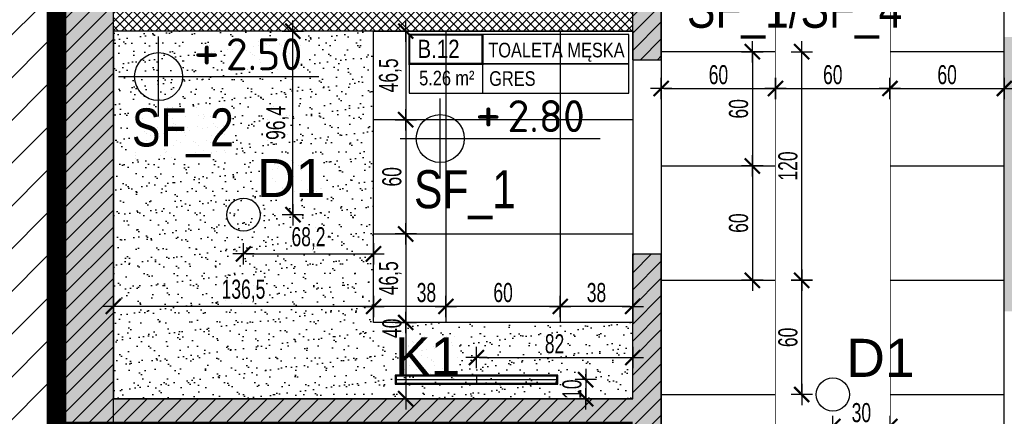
# Model space of a CAD drawing. Header units: millimetres. Extents: x 99331 to 130831, y -7610 to 25890.
# Tile 13 of 101: x 127370 to 127887, y 3534 to 3742. Entities that reach past the tile are written whole.
import ezdxf
from ezdxf.enums import TextEntityAlignment as Align

# ---------------------------------------------------------------- set-up
doc = ezdxf.new("R2010")
doc.units = ezdxf.units.MM
doc.set_wipeout_variables(frame=1)
doc.linetypes.add('DASHED', pattern=[0.75, 0.5, -0.25])
doc.layers.get('DEFPOINTS').update_dxf_attribs({"lineweight": 9})
for name, color, linetype in [('_HSA_HATCH_WYPEŁNIENIA_PRZEGRÓD', 205, 'Continuous'), ('_HSA_OPIS', 43, 'Continuous'), ('_HSA_OŚWIETLENIE', 53, 'Continuous'), ('_HSA_SUFITY_HATCH', 161, 'Continuous'), ('_HSA_SUFITY_KOTY', 150, 'Continuous'), ('_HSA_SUFITY_OBRYS', 220, 'Continuous'), ('_HSA_SUFITY_OPISY', 43, 'Continuous'), ('_HSA_SUFITY_PODZIAŁ', 142, 'Continuous'), ('_HSA_WYM_50', 141, 'Continuous'), ('_HSA_ZAKRES_OPRACOWANIA', 213, 'Continuous'), ('_HSA_ŚCIANY_DZIAŁOWE', 6, 'Continuous'), ('_HSA_ŚCIANY_KONSTRUKCYJNE', 3, 'Continuous'), ('_HSA_ŚCIANY_MUROWANE', 4, 'Continuous')]:
    doc.layers.add(name, color=color, linetype=linetype)
doc.layers.add('_HSA_ZAKRES_OPRACOWANIA_HATCH', color=31, linetype='Continuous', transparency=0.5)
doc.styles.add('Arial', font='Arial.ttf')
doc.styles.add('ARIAL_100', font='Arial.ttf', dxfattribs={"width": 0.8, "height": 20})
doc.styles.add('ARIAL_50', font='Arial Narrow.ttf', dxfattribs={"width": 0.8, "height": 10})
doc.styles.add('ISO', font='ISOCPEUR.TTF')
doc.styles.get("Standard").update_dxf_attribs({"font": 'Arial.ttf'})
doc.dimstyles.new('WYM_WEWN_50', dxfattribs={"dimscale": 0.7, "dimtxt": 10, "dimasz": 2, "dimexe": 10, "dimexo": 0, "dimgap": 3, "dimtad": 1, "dimdec": 1, "dimrnd": 1e-05, "dimtxsty": 'ARIAL_50', "dimblk": 'Wym-03', "dimcen": 0, "dimdle": 10, "dimse1": 1, "dimse2": 1, "dimclrt": 256, "dimazin": 2, "dimtfac": 1, "dimtdec": 1, "dimtix": 1, "dimtmove": 2, "dimatfit": 0, "dimfxl": 1, "dimtolj": 1, "dimtzin": 0, "dimarcsym": 0})
pattern_1 = [(45, (40000, -17000), (-4.49012806, 4.49012806), [])]

# ---------------------------------------------------------------- blocks, each defined once
blk = doc.blocks.new('*U7')
blk.add_line((1, 0.4), (1, -0.4))
at = {"const_width": 0.03}
blk.add_lwpolyline([(0, 0), (1, 0), (1, 0.4), (0, 0.4)], close=True, dxfattribs=at)
for points in [[(1, 0), (3, 0), (3, 0.4), (1, 0.4)], [(0, -0.4), (3, -0.4), (3, 0), (0, 0)]]:
    blk.add_lwpolyline(points, close=True)
at = {"style": 'Arial', "width": 0.8}
blk.add_attdef('NR', text='', height=0.25, dxfattribs=at).set_placement((0.4, 0.08), align=Align.CENTER)
for tag, p in [('NAZWA', (1.079, 0.089)), ('0000', (0.03, -0.291)), ('WYK', (1.092, -0.301))]:
    blk.add_attdef(tag, p, '', height=0.2, dxfattribs=at)
blk = doc.blocks.new('kota-rzut')
for p, q in [((0, 0), (0, 1.25)), ((-1.25, 0), (0, 0)), ((0, 0), (5, 0)), ((0, -1.25), (0, 0)), ((0.75, 0), (1.55, 0))]:
    blk.add_line(p, q)
blk.add_circle((0, 0), 0.75)
at = {"style": 'ISO'}
blk.add_attdef('±1', text='', height=1.2, dxfattribs=at).set_placement((1.5, 0.2), align=Align.CENTER)
blk.add_attdef('POZIOM1', (2.1, 0.2), '', height=1, dxfattribs=at)
blk = doc.blocks.new('BDlux_D1')
blk.add_circle((0, 0), 8.7)
at = {"color": 7, "lineweight": 30, "insert": (7.16, 29.25), "char_height": 20, "attachment_point": 1}
blk.add_mtext_dynamic_manual_height_columns('D1', width=105.3716, gutter_width=1, heights=[0], dxfattribs=at)
blk = doc.blocks.new('BDlux_K1')
for p, q in [((0, 1.8), (0, -1.8)), ((-42.2, 0), (42.2, 0))]:
    blk.add_line(p, q)
for points in [[(-42.7, -2.3), (42.7, -2.3), (42.7, 2.3), (-42.7, 2.3)], [(-42.2, -1.8), (42.2, -1.8), (42.2, 1.8), (-42.2, 1.8)]]:
    blk.add_lwpolyline(points, close=True)
at = {"color": 7, "lineweight": 30, "insert": (-42.7, 22.3), "char_height": 20, "attachment_point": 1}
blk.add_mtext_dynamic_manual_height_columns('K1', width=55.3572, gutter_width=1, heights=[0], dxfattribs=at)
blk = doc.blocks.new('Wym-03')
for p, q in [((0, 4), (0, -4)), ((-4, 0), (4, 0))]:
    blk.add_line(p, q)
blk.add_lwpolyline([(-2.83, -2.83, 0.8, 0.8, 0), (2.83, 2.83, 0.05, 0.05, 0)], format="xyseb")
blk = doc.blocks.new('*D328')
at = {"layer": '_HSA_WYM_50', "color": 0, "lineweight": -2, "transparency": 16777216}
blk.add_line((127798.21, 3528.56), (127825.41, 3528.56), dxfattribs=at)
at = {"layer": 'DEFPOINTS', "color": 0, "transparency": 16777216}
for p in [(127796.81, 3545.33), (127826.81, 3545.33), (127826.81, 3528.56)]:
    blk.add_point(p, dxfattribs=at)
at = {"layer": '_HSA_WYM_50', "color": 0, "lineweight": -2, "transparency": 16777216, "xscale": 1.4, "yscale": 1.4, "zscale": 1.4, "rotation": 180}
blk.add_blockref('Wym-03', (127796.81, 3528.56), dxfattribs=at)
at = {"layer": '_HSA_WYM_50', "color": 0, "lineweight": -2, "transparency": 16777216, "xscale": 1.4, "yscale": 1.4, "zscale": 1.4}
blk.add_blockref('Wym-03', (127826.81, 3528.56), dxfattribs=at)
at = {"layer": '_HSA_WYM_50', "transparency": 16777216, "insert": (127811.81, 3535.77), "char_height": 10, "attachment_point": 5, "style": 'ARIAL_50'}
blk.add_mtext('\\A1;30', dxfattribs=at)
blk = doc.blocks.new('*D327')
at = {"layer": '_HSA_WYM_50', "color": 0, "lineweight": -2, "transparency": 16777216}
blk.add_line((127780.49, 3546.73), (127780.49, 3603.93), dxfattribs=at)
at = {"layer": 'DEFPOINTS', "color": 0, "transparency": 16777216}
for p in [(127780.49, 3605.33), (127796.81, 3605.33), (127796.81, 3545.33)]:
    blk.add_point(p, dxfattribs=at)
at = {"layer": '_HSA_WYM_50', "color": 0, "lineweight": -2, "transparency": 16777216, "xscale": 1.4, "yscale": 1.4, "zscale": 1.4}
for p, rotation in [((127780.49, 3605.33), 90), ((127780.49, 3545.33), 270)]:
    blk.add_blockref('Wym-03', p, dxfattribs=dict(at, rotation=rotation))
at = {"layer": '_HSA_WYM_50', "transparency": 16777216, "insert": (127773.29, 3575.33), "char_height": 10, "attachment_point": 5, "rotation": 90, "style": 'ARIAL_50'}
blk.add_mtext('\\A1;60', dxfattribs=at)
blk = doc.blocks.new('*D342')
at = {"layer": '_HSA_WYM_50', "color": 0, "lineweight": -2, "transparency": 16777216}
blk.add_line((127513.52, 3641.15), (127513.52, 3734.74), dxfattribs=at)
at = {"layer": 'DEFPOINTS', "color": 0, "transparency": 16777216}
for p in [(127487.57, 3736.14), (127513.52, 3736.14), (127487.57, 3639.75)]:
    blk.add_point(p, dxfattribs=at)
at = {"layer": '_HSA_WYM_50', "color": 0, "lineweight": -2, "transparency": 16777216, "xscale": 1.4, "yscale": 1.4, "zscale": 1.4}
for p, rotation in [((127513.52, 3736.14), 90), ((127513.52, 3639.75), 270)]:
    blk.add_blockref('Wym-03', p, dxfattribs=dict(at, rotation=rotation))
at = {"layer": '_HSA_WYM_50', "transparency": 16777216, "insert": (127505.41, 3687.94), "char_height": 10, "attachment_point": 5, "rotation": 90, "style": 'ARIAL_50'}
blk.add_mtext('\\A1;96,4', dxfattribs=at)
blk = doc.blocks.new('*D343')
at = {"layer": '_HSA_WYM_50', "color": 0, "lineweight": -2, "transparency": 16777216}
blk.add_line((127488.97, 3619.15), (127554.41, 3619.15), dxfattribs=at)
at = {"layer": 'DEFPOINTS', "color": 0, "transparency": 16777216}
for p in [(127487.57, 3639.75), (127555.81, 3639.75), (127555.81, 3619.15)]:
    blk.add_point(p, dxfattribs=at)
at = {"layer": '_HSA_WYM_50', "color": 0, "lineweight": -2, "transparency": 16777216, "xscale": 1.4, "yscale": 1.4, "zscale": 1.4, "rotation": 180}
blk.add_blockref('Wym-03', (127487.57, 3619.15), dxfattribs=at)
at = {"layer": '_HSA_WYM_50', "color": 0, "lineweight": -2, "transparency": 16777216, "xscale": 1.4, "yscale": 1.4, "zscale": 1.4}
blk.add_blockref('Wym-03', (127555.81, 3619.15), dxfattribs=at)
at = {"layer": '_HSA_WYM_50', "transparency": 16777216, "insert": (127521.69, 3627.26), "char_height": 10, "attachment_point": 5, "style": 'ARIAL_50'}
blk.add_mtext('\\A1;68,2', dxfattribs=at)
blk = doc.blocks.new('*D344')
at = {"layer": '_HSA_WYM_50', "color": 0, "lineweight": -2, "transparency": 16777216}
for p, q in [((127667.16, 3554.54), (127667.16, 3555.94)), ((127667.16, 3553.14), (127667.16, 3543.14)), ((127667.16, 3541.74), (127667.16, 3540.34))]:
    blk.add_line(p, q, dxfattribs=at)
at = {"layer": 'DEFPOINTS', "color": 0, "transparency": 16777216}
for p in [(127652.51, 3553.14), (127652.51, 3543.14), (127667.16, 3543.14)]:
    blk.add_point(p, dxfattribs=at)
at = {"layer": '_HSA_WYM_50', "color": 0, "lineweight": -2, "transparency": 16777216, "xscale": 1.4, "yscale": 1.4, "zscale": 1.4}
for p, rotation in [((127667.16, 3553.14), 270), ((127667.16, 3543.14), 90)]:
    blk.add_blockref('Wym-03', p, dxfattribs=dict(at, rotation=rotation))
at = {"layer": '_HSA_WYM_50', "transparency": 16777216, "insert": (127659.95, 3548.14), "char_height": 10, "attachment_point": 5, "rotation": 90, "style": 'ARIAL_50'}
blk.add_mtext('\\A1;10', dxfattribs=at)
blk = doc.blocks.new('*D345')
at = {"layer": '_HSA_WYM_50', "color": 0, "lineweight": -2, "transparency": 16777216}
blk.add_line((127611.21, 3564.72), (127690.41, 3564.72), dxfattribs=at)
at = {"layer": 'DEFPOINTS', "color": 0, "transparency": 16777216}
for p in [(127691.81, 3564.72), (127609.81, 3555.44), (127691.81, 3555.44)]:
    blk.add_point(p, dxfattribs=at)
at = {"layer": '_HSA_WYM_50', "color": 0, "lineweight": -2, "transparency": 16777216, "xscale": 1.4, "yscale": 1.4, "zscale": 1.4, "rotation": 180}
blk.add_blockref('Wym-03', (127609.81, 3564.72), dxfattribs=at)
at = {"layer": '_HSA_WYM_50', "color": 0, "lineweight": -2, "transparency": 16777216, "xscale": 1.4, "yscale": 1.4, "zscale": 1.4}
blk.add_blockref('Wym-03', (127691.81, 3564.72), dxfattribs=at)
at = {"layer": '_HSA_WYM_50', "transparency": 16777216, "insert": (127650.81, 3571.93), "char_height": 10, "attachment_point": 5, "style": 'ARIAL_50'}
blk.add_mtext('\\A1;82', dxfattribs=at)
blk = doc.blocks.new('*D346')
at = {"layer": '_HSA_WYM_50', "color": 0, "lineweight": -2, "transparency": 16777216}
blk.add_line((127572.69, 3734.74), (127572.69, 3691.04), dxfattribs=at)
at = {"layer": 'DEFPOINTS', "color": 0, "transparency": 16777216}
for p in [(127555.81, 3736.14), (127555.81, 3689.64), (127572.69, 3689.64)]:
    blk.add_point(p, dxfattribs=at)
at = {"layer": '_HSA_WYM_50', "color": 0, "lineweight": -2, "transparency": 16777216, "xscale": 1.4, "yscale": 1.4, "zscale": 1.4}
for p, rotation in [((127572.69, 3736.14), 90), ((127572.69, 3689.64), 270)]:
    blk.add_blockref('Wym-03', p, dxfattribs=dict(at, rotation=rotation))
at = {"layer": '_HSA_WYM_50', "transparency": 16777216, "insert": (127564.58, 3712.89), "char_height": 10, "attachment_point": 5, "rotation": 90, "style": 'ARIAL_50'}
blk.add_mtext('\\A1;46,5', dxfattribs=at)
blk = doc.blocks.new('*D347')
at = {"layer": '_HSA_WYM_50', "color": 0, "lineweight": -2, "transparency": 16777216}
blk.add_line((127572.69, 3688.24), (127572.69, 3631.04), dxfattribs=at)
at = {"layer": 'DEFPOINTS', "color": 0, "transparency": 16777216}
for p in [(127555.81, 3689.64), (127555.81, 3629.64), (127572.69, 3629.64)]:
    blk.add_point(p, dxfattribs=at)
at = {"layer": '_HSA_WYM_50', "color": 0, "lineweight": -2, "transparency": 16777216, "xscale": 1.4, "yscale": 1.4, "zscale": 1.4}
for p, rotation in [((127572.69, 3689.64), 90), ((127572.69, 3629.64), 270)]:
    blk.add_blockref('Wym-03', p, dxfattribs=dict(at, rotation=rotation))
at = {"layer": '_HSA_WYM_50', "transparency": 16777216, "insert": (127565.48, 3659.64), "char_height": 10, "attachment_point": 5, "rotation": 90, "style": 'ARIAL_50'}
blk.add_mtext('\\A1;60', dxfattribs=at)
blk = doc.blocks.new('*D348')
at = {"layer": '_HSA_WYM_50', "color": 0, "lineweight": -2, "transparency": 16777216}
blk.add_line((127572.69, 3628.24), (127572.69, 3584.54), dxfattribs=at)
at = {"layer": 'DEFPOINTS', "color": 0, "transparency": 16777216}
for p in [(127555.81, 3629.64), (127555.81, 3583.14), (127572.69, 3583.14)]:
    blk.add_point(p, dxfattribs=at)
at = {"layer": '_HSA_WYM_50', "color": 0, "lineweight": -2, "transparency": 16777216, "xscale": 1.4, "yscale": 1.4, "zscale": 1.4}
for p, rotation in [((127572.69, 3629.64), 90), ((127572.69, 3583.14), 270)]:
    blk.add_blockref('Wym-03', p, dxfattribs=dict(at, rotation=rotation))
at = {"layer": '_HSA_WYM_50', "transparency": 16777216, "insert": (127564.58, 3606.39), "char_height": 10, "attachment_point": 5, "rotation": 90, "style": 'ARIAL_50'}
blk.add_mtext('\\A1;46,5', dxfattribs=at)
blk = doc.blocks.new('*D349')
at = {"layer": '_HSA_WYM_50', "color": 0, "lineweight": -2, "transparency": 16777216}
blk.add_line((127572.69, 3581.74), (127572.69, 3544.54), dxfattribs=at)
at = {"layer": 'DEFPOINTS', "color": 0, "transparency": 16777216}
for p in [(127555.81, 3583.14), (127555.57, 3543.14), (127572.69, 3543.14)]:
    blk.add_point(p, dxfattribs=at)
at = {"layer": '_HSA_WYM_50', "color": 0, "lineweight": -2, "transparency": 16777216, "xscale": 1.4, "yscale": 1.4, "zscale": 1.4}
for p, rotation in [((127572.69, 3583.14), 90), ((127572.69, 3543.14), 270)]:
    blk.add_blockref('Wym-03', p, dxfattribs=dict(at, rotation=rotation))
at = {"layer": '_HSA_WYM_50', "transparency": 16777216, "insert": (127565.48, 3580.11), "char_height": 10, "attachment_point": 5, "rotation": 90, "style": 'ARIAL_50'}
blk.add_mtext('\\A1;40', dxfattribs=at)
blk = doc.blocks.new('*D350')
at = {"layer": '_HSA_WYM_50', "color": 0, "lineweight": -2, "transparency": 16777216}
blk.add_line((127690.41, 3591.61), (127655.21, 3591.61), dxfattribs=at)
at = {"layer": 'DEFPOINTS', "color": 0, "transparency": 16777216}
for p in [(127653.81, 3591.61), (127653.81, 3583.14), (127691.81, 3583.14)]:
    blk.add_point(p, dxfattribs=at)
at = {"layer": '_HSA_WYM_50', "color": 0, "lineweight": -2, "transparency": 16777216, "xscale": 1.4, "yscale": 1.4, "zscale": 1.4, "rotation": 180}
blk.add_blockref('Wym-03', (127653.81, 3591.61), dxfattribs=at)
at = {"layer": '_HSA_WYM_50', "color": 0, "lineweight": -2, "transparency": 16777216, "xscale": 1.4, "yscale": 1.4, "zscale": 1.4}
blk.add_blockref('Wym-03', (127691.81, 3591.61), dxfattribs=at)
at = {"layer": '_HSA_WYM_50', "transparency": 16777216, "insert": (127672.81, 3598.82), "char_height": 10, "attachment_point": 5, "style": 'ARIAL_50'}
blk.add_mtext('\\A1;38', dxfattribs=at)
blk = doc.blocks.new('*D351')
at = {"layer": '_HSA_WYM_50', "color": 0, "lineweight": -2, "transparency": 16777216}
blk.add_line((127652.41, 3591.61), (127595.21, 3591.61), dxfattribs=at)
at = {"layer": 'DEFPOINTS', "color": 0, "transparency": 16777216}
for p in [(127593.81, 3591.61), (127593.81, 3583.14), (127653.81, 3583.14)]:
    blk.add_point(p, dxfattribs=at)
at = {"layer": '_HSA_WYM_50', "color": 0, "lineweight": -2, "transparency": 16777216, "xscale": 1.4, "yscale": 1.4, "zscale": 1.4, "rotation": 180}
blk.add_blockref('Wym-03', (127593.81, 3591.61), dxfattribs=at)
at = {"layer": '_HSA_WYM_50', "color": 0, "lineweight": -2, "transparency": 16777216, "xscale": 1.4, "yscale": 1.4, "zscale": 1.4}
blk.add_blockref('Wym-03', (127653.81, 3591.61), dxfattribs=at)
at = {"layer": '_HSA_WYM_50', "transparency": 16777216, "insert": (127623.81, 3598.82), "char_height": 10, "attachment_point": 5, "style": 'ARIAL_50'}
blk.add_mtext('\\A1;60', dxfattribs=at)
blk = doc.blocks.new('*D352')
at = {"layer": '_HSA_WYM_50', "color": 0, "lineweight": -2, "transparency": 16777216}
blk.add_line((127592.41, 3591.61), (127557.21, 3591.61), dxfattribs=at)
at = {"layer": 'DEFPOINTS', "color": 0, "transparency": 16777216}
for p in [(127555.81, 3591.61), (127555.81, 3583.14), (127593.81, 3583.14)]:
    blk.add_point(p, dxfattribs=at)
at = {"layer": '_HSA_WYM_50', "color": 0, "lineweight": -2, "transparency": 16777216, "xscale": 1.4, "yscale": 1.4, "zscale": 1.4, "rotation": 180}
blk.add_blockref('Wym-03', (127555.81, 3591.61), dxfattribs=at)
at = {"layer": '_HSA_WYM_50', "color": 0, "lineweight": -2, "transparency": 16777216, "xscale": 1.4, "yscale": 1.4, "zscale": 1.4}
blk.add_blockref('Wym-03', (127593.81, 3591.61), dxfattribs=at)
at = {"layer": '_HSA_WYM_50', "transparency": 16777216, "insert": (127583.57, 3598.82), "char_height": 10, "attachment_point": 5, "style": 'ARIAL_50'}
blk.add_mtext('\\A1;38', dxfattribs=at)
blk = doc.blocks.new('*D353')
at = {"layer": '_HSA_WYM_50', "color": 0, "lineweight": -2, "transparency": 16777216}
blk.add_line((127554.41, 3591.61), (127420.73, 3591.61), dxfattribs=at)
at = {"layer": 'DEFPOINTS', "color": 0, "transparency": 16777216}
for p in [(127419.33, 3591.61), (127419.33, 3591.61), (127555.81, 3583.14)]:
    blk.add_point(p, dxfattribs=at)
at = {"layer": '_HSA_WYM_50', "color": 0, "lineweight": -2, "transparency": 16777216, "xscale": 1.4, "yscale": 1.4, "zscale": 1.4, "rotation": 180}
blk.add_blockref('Wym-03', (127419.33, 3591.61), dxfattribs=at)
at = {"layer": '_HSA_WYM_50', "color": 0, "lineweight": -2, "transparency": 16777216, "xscale": 1.4, "yscale": 1.4, "zscale": 1.4}
blk.add_blockref('Wym-03', (127555.81, 3591.61), dxfattribs=at)
at = {"layer": '_HSA_WYM_50', "transparency": 16777216, "insert": (127487.57, 3599.72), "char_height": 10, "attachment_point": 5, "style": 'ARIAL_50'}
blk.add_mtext('\\A1;136,5', dxfattribs=at)
blk = doc.blocks.new('*D354')
at = {"layer": '_HSA_WYM_50', "color": 0, "lineweight": -2, "transparency": 16777216}
blk.add_line((127708.21, 3705.99), (127765.41, 3705.99), dxfattribs=at)
at = {"layer": 'DEFPOINTS', "color": 0, "transparency": 16777216}
for p in [(127706.81, 3725.33), (127766.81, 3725.33), (127766.81, 3705.99)]:
    blk.add_point(p, dxfattribs=at)
at = {"layer": '_HSA_WYM_50', "color": 0, "lineweight": -2, "transparency": 16777216, "xscale": 1.4, "yscale": 1.4, "zscale": 1.4, "rotation": 180}
blk.add_blockref('Wym-03', (127706.81, 3705.99), dxfattribs=at)
at = {"layer": '_HSA_WYM_50', "color": 0, "lineweight": -2, "transparency": 16777216, "xscale": 1.4, "yscale": 1.4, "zscale": 1.4}
blk.add_blockref('Wym-03', (127766.81, 3705.99), dxfattribs=at)
at = {"layer": '_HSA_WYM_50', "transparency": 16777216, "insert": (127736.81, 3713.2), "char_height": 10, "attachment_point": 5, "style": 'ARIAL_50'}
blk.add_mtext('\\A1;60', dxfattribs=at)
blk = doc.blocks.new('*D355')
at = {"layer": '_HSA_WYM_50', "color": 0, "lineweight": -2, "transparency": 16777216}
blk.add_line((127768.21, 3705.99), (127825.41, 3705.99), dxfattribs=at)
at = {"layer": 'DEFPOINTS', "color": 0, "transparency": 16777216}
for p in [(127766.81, 3725.33), (127826.81, 3725.33), (127826.81, 3705.99)]:
    blk.add_point(p, dxfattribs=at)
at = {"layer": '_HSA_WYM_50', "color": 0, "lineweight": -2, "transparency": 16777216, "xscale": 1.4, "yscale": 1.4, "zscale": 1.4, "rotation": 180}
blk.add_blockref('Wym-03', (127766.81, 3705.99), dxfattribs=at)
at = {"layer": '_HSA_WYM_50', "color": 0, "lineweight": -2, "transparency": 16777216, "xscale": 1.4, "yscale": 1.4, "zscale": 1.4}
blk.add_blockref('Wym-03', (127826.81, 3705.99), dxfattribs=at)
at = {"layer": '_HSA_WYM_50', "transparency": 16777216, "insert": (127796.81, 3713.2), "char_height": 10, "attachment_point": 5, "style": 'ARIAL_50'}
blk.add_mtext('\\A1;60', dxfattribs=at)
blk = doc.blocks.new('*D356')
at = {"layer": '_HSA_WYM_50', "color": 0, "lineweight": -2, "transparency": 16777216}
blk.add_line((127828.21, 3705.99), (127885.41, 3705.99), dxfattribs=at)
at = {"layer": 'DEFPOINTS', "color": 0, "transparency": 16777216}
for p in [(127826.81, 3725.33), (127886.81, 3725.33), (127886.81, 3705.99)]:
    blk.add_point(p, dxfattribs=at)
at = {"layer": '_HSA_WYM_50', "color": 0, "lineweight": -2, "transparency": 16777216, "xscale": 1.4, "yscale": 1.4, "zscale": 1.4, "rotation": 180}
blk.add_blockref('Wym-03', (127826.81, 3705.99), dxfattribs=at)
at = {"layer": '_HSA_WYM_50', "color": 0, "lineweight": -2, "transparency": 16777216, "xscale": 1.4, "yscale": 1.4, "zscale": 1.4}
blk.add_blockref('Wym-03', (127886.81, 3705.99), dxfattribs=at)
at = {"layer": '_HSA_WYM_50', "transparency": 16777216, "insert": (127856.81, 3713.2), "char_height": 10, "attachment_point": 5, "style": 'ARIAL_50'}
blk.add_mtext('\\A1;60', dxfattribs=at)
blk = doc.blocks.new('*D357')
at = {"layer": '_HSA_WYM_50', "color": 0, "lineweight": -2, "transparency": 16777216}
blk.add_line((127754.59, 3723.93), (127754.59, 3666.73), dxfattribs=at)
at = {"layer": 'DEFPOINTS', "color": 0, "transparency": 16777216}
for p in [(127766.81, 3725.33), (127754.59, 3665.33), (127766.81, 3665.33)]:
    blk.add_point(p, dxfattribs=at)
at = {"layer": '_HSA_WYM_50', "color": 0, "lineweight": -2, "transparency": 16777216, "xscale": 1.4, "yscale": 1.4, "zscale": 1.4}
for p, rotation in [((127754.59, 3725.33), 90), ((127754.59, 3665.33), 270)]:
    blk.add_blockref('Wym-03', p, dxfattribs=dict(at, rotation=rotation))
at = {"layer": '_HSA_WYM_50', "transparency": 16777216, "insert": (127747.39, 3695.33), "char_height": 10, "attachment_point": 5, "rotation": 90, "style": 'ARIAL_50'}
blk.add_mtext('\\A1;60', dxfattribs=at)
blk = doc.blocks.new('*D358')
at = {"layer": '_HSA_WYM_50', "color": 0, "lineweight": -2, "transparency": 16777216}
blk.add_line((127754.59, 3663.93), (127754.59, 3606.73), dxfattribs=at)
at = {"layer": 'DEFPOINTS', "color": 0, "transparency": 16777216}
for p in [(127766.81, 3665.33), (127754.59, 3605.33), (127766.81, 3605.33)]:
    blk.add_point(p, dxfattribs=at)
at = {"layer": '_HSA_WYM_50', "color": 0, "lineweight": -2, "transparency": 16777216, "xscale": 1.4, "yscale": 1.4, "zscale": 1.4}
for p, rotation in [((127754.59, 3665.33), 90), ((127754.59, 3605.33), 270)]:
    blk.add_blockref('Wym-03', p, dxfattribs=dict(at, rotation=rotation))
at = {"layer": '_HSA_WYM_50', "transparency": 16777216, "insert": (127747.39, 3635.33), "char_height": 10, "attachment_point": 5, "rotation": 90, "style": 'ARIAL_50'}
blk.add_mtext('\\A1;60', dxfattribs=at)
blk = doc.blocks.new('*D359')
at = {"layer": '_HSA_WYM_50', "color": 0, "lineweight": -2, "transparency": 16777216}
blk.add_line((127780.49, 3606.73), (127780.49, 3723.93), dxfattribs=at)
at = {"layer": 'DEFPOINTS', "color": 0, "transparency": 16777216}
for p in [(127766.81, 3725.33), (127780.49, 3725.33), (127766.81, 3605.33)]:
    blk.add_point(p, dxfattribs=at)
at = {"layer": '_HSA_WYM_50', "color": 0, "lineweight": -2, "transparency": 16777216, "xscale": 1.4, "yscale": 1.4, "zscale": 1.4}
for p, rotation in [((127780.49, 3725.33), 90), ((127780.49, 3605.33), 270)]:
    blk.add_blockref('Wym-03', p, dxfattribs=dict(at, rotation=rotation))
at = {"layer": '_HSA_WYM_50', "transparency": 16777216, "insert": (127773.29, 3665.33), "char_height": 10, "attachment_point": 5, "rotation": 90, "style": 'ARIAL_50'}
blk.add_mtext('\\A1;120', dxfattribs=at)

msp = doc.modelspace()

# ---------------------------------------------------------------- hatches: boundary and pattern name
at = {"layer": '_HSA_HATCH_WYPEŁNIENIA_PRZEGRÓD', "true_color": 0x969696}
h = msp.add_hatch(color=252, dxfattribs=at)
h.paths.add_polyline_path([(127908.74, 4358.65), (127928.74, 4358.65), (127928.74, 4344.65), (127908.74, 4344.65)], flags=16)
h.paths.add_polyline_path([(127908.74, 4316.2), (127928.74, 4316.2), (127928.74, 4302.2), (127908.74, 4302.2)], flags=16)
h.paths.add_polyline_path([(128313.81, 4127.88), (127901.81, 4127.88), (127901.81, 4195.11), (127886.81, 4195.11), (127886.81, 4074.05), (127901.81, 4074.05), (127901.81, 4112.88), (128313.81, 4112.88)])
h.paths.add_polyline_path([(127908.74, 3911.72), (127908.74, 3925.72), (127928.74, 3925.72), (127928.74, 3911.72)], flags=16)
h.paths.add_polyline_path([(127905.74, 3412), (127925.74, 3412), (127925.74, 3398), (127925.74, 3380.88), (128313.81, 3380.88), (128313.81, 3394.88), (127928.84, 3394.88), (127928.84, 3455.93), (127901.81, 3455.93), (127901.81, 3470.05), (127886.81, 3470.05), (127886.81, 3362.05), (127901.81, 3362.05), (127901.81, 3380.88), (127905.74, 3380.88), (127905.74, 3398)])
h.paths.add_polyline_path([(127905.74, 3419.22), (127905.74, 3433.22), (127925.74, 3433.22), (127925.74, 3419.22)], flags=16)
h.paths.add_polyline_path([(127706.81, 3039.88), (127706.81, 3024.88)])
h.paths.add_polyline_path([(127886.81, 3835.05), (127901.81, 3835.05), (127901.81, 3872.38), (127908.74, 3872.38), (127908.74, 3890.5), (127908.74, 3904.5), (127928.74, 3904.5), (127928.74, 3890.5), (127928.74, 3872.38), (128313.81, 3872.38), (128313.81, 3888.38), (127931.84, 3888.38), (127931.84, 3943.43), (127901.81, 3943.43), (127901.81, 3963.05), (127886.81, 3963.05)])
h.paths.add_polyline_path([(127853.81, 4394.88), (127853.81, 4379.88), (127886.81, 4379.88), (127886.81, 4337.42), (127908.74, 4337.42), (127928.74, 4337.42), (127928.74, 4323.42), (127908.74, 4323.42), (127886.81, 4323.42), (127886.81, 4297.11), (127934.49, 4297.11), (127934.49, 4379.88), (128263.81, 4379.88), (128263.81, 4394.88), (127928.74, 4394.88), (127928.74, 4379.88), (127928.74, 4365.88), (127908.74, 4365.88), (127908.74, 4379.88), (127908.74, 4394.88)])
h.paths.add_polyline_path([(127751.81, 4379.88), (127751.81, 4394.88), (127706.81, 4394.88), (127706.81, 4468.86), (127691.81, 4468.86), (127691.81, 4311.14), (127706.81, 4311.14), (127706.81, 4379.88)])
h.paths.add_polyline_path([(127901.81, 3124.42), (127901.81, 3238.88), (127886.81, 3238.88), (127886.81, 3124.42)])
h.paths.add_polyline_path([(127901.81, 3589.05), (127901.81, 3733.05), (127886.81, 3733.05), (127886.81, 3589.05)])
h.paths.add_polyline_path([(127886.81, 2911.42), (127926.81, 2911.42), (127926.81, 2935.95), (127916.48, 2935.95), (127896.48, 2935.95), (127896.48, 2949.95), (127916.48, 2949.95), (127926.81, 2949.95), (127926.81, 2975.26), (127907.81, 2975.26), (127907.81, 3039.88), (127886.81, 3039.88), (127886.92, 3024.88), (127886.81, 3024.88), (127886.81, 2969.6), (127896.48, 2969.6), (127916.48, 2969.6), (127916.48, 2955.6), (127896.48, 2955.6), (127886.81, 2955.6), (127886.81, 2928.37), (127896.48, 2928.37), (127916.48, 2928.37), (127916.48, 2914.37), (127896.48, 2914.37), (127886.81, 2914.37)])
h.paths.add_polyline_path([(128023.81, 2891.42), (128059.54, 2891.42), (128059.54, 2896.42), (128313.81, 2896.42), (128313.81, 2891.42), (128358.19, 2891.42), (128358.19, 2931.42), (128343.19, 2931.42), (128343.19, 2936.42), (128313.81, 2936.42), (128313.81, 2911.42), (128023.81, 2911.42)])
h.paths.add_polyline_path([(128030.4, 2891.42), (128050.4, 2891.42), (128050.4, 2892.85), (128030.4, 2892.85)], flags=17)
h.paths.add_polyline_path([(127907.81, 2891.42), (127919.81, 2891.42), (127919.81, 2896.42), (127907.81, 2896.42)])
h.paths.add_polyline_path([(127789.81, 2891.42), (127801.81, 2891.42), (127801.81, 2896.42), (127789.81, 2896.42)])
h = msp.add_hatch(color=252, dxfattribs=at)
h.paths.add_polyline_path([(126804.33, 4044.14), (126792.33, 4044.14), (126792.33, 4112.41), (126739.33, 4112.41), (126739.33, 4015.53), (126754.33, 4015.53), (126754.33, 4010.53), (126792.33, 4010.53), (126792.33, 4029.14), (126804.33, 4029.14)])
h.paths.add_polyline_path([(127030.86, 4029.14), (127030.86, 4015.14), (127010.86, 4015.14), (127010.86, 4029.14)], flags=16)
h.paths.add_polyline_path([(127030.86, 4007.91), (127030.86, 3993.91), (127010.86, 3993.91), (127010.86, 4007.91)], flags=16)
h.paths.add_polyline_path([(127030.86, 3985.05), (127030.83, 3971.05), (127010.83, 3971.05), (127010.86, 3985.05)], flags=16)
h.paths.add_polyline_path([(127419.33, 3815.14), (127407.33, 3815.14), (127407.33, 3789.14), (127419.33, 3789.14)])
h.paths.add_polyline_path([(126954.33, 4044.14), (126954.33, 4029.14), (126991.33, 4029.14), (126991.33, 3789.14), (127013.33, 3789.14), (127013.33, 3959.1), (127039.39, 3959.1), (127039.39, 4029.14), (127234.39, 4029.14), (127234.39, 4044.14)])
h.paths.add_polyline_path([(127706.81, 3915.14), (127691.81, 3915.14), (127691.81, 3853.14), (127706.81, 3853.14)])
h.paths.add_polyline_path([(127691.81, 4007.14), (127706.81, 4007.14), (127706.81, 4113.14), (127691.81, 4113.14), (127691.81, 4044.14), (127444.33, 4044.14), (127444.33, 4029.14), (127691.81, 4029.14)])
h.paths.add_polyline_path([(127706.81, 3619.14), (127691.81, 3619.14), (127691.81, 3543.14), (127419.33, 3543.14), (127419.33, 3531.14), (127691.81, 3531.14), (127691.81, 3052.14), (127706.81, 3052.14)])
h.paths.add_polyline_path([(127691.81, 3721.14), (127706.81, 3721.14), (127706.81, 3751.14), (127691.81, 3751.14)])
at = {"layer": '_HSA_HATCH_WYPEŁNIENIA_PRZEGRÓD'}
h = msp.add_hatch(dxfattribs=at)
h.set_pattern_fill('ANSI37', color=256)
h.set_pattern_definition([(45, (40000, -17000), (-2.24506403, 2.24506403), []), (135, (40000, -17000), (-2.24506403, -2.24506403), [])])
h.paths.add_polyline_path([(127691.81, 3748.14), (127419.33, 3748.14), (127419.33, 3736.14), (127691.81, 3736.14)])
h.paths.add_polyline_path([(127691.81, 3910.14), (127407.33, 3910.14), (127407.33, 3815.14), (127419.33, 3815.14), (127419.33, 3898.14), (127691.81, 3898.14)])
h.paths.add_polyline_path([(127521.33, 4029.14), (127509.33, 4029.14), (127509.33, 3910.14), (127521.33, 3910.14)])
h.paths.add_polyline_path([(127444.33, 4044.14), (127387.33, 4044.14), (127387.33, 4034.14), (127387.33, 4029.14), (127444.33, 4029.14)])
h.paths.add_polyline_path([(127205.33, 3879.14), (127195.33, 3879.14), (127193.33, 3879.14), (127193.33, 3789.14), (127205.33, 3789.14)])
h.paths.add_polyline_path([(127205.33, 4029.14), (127193.33, 4029.14), (127193.33, 3981.14), (127205.33, 3981.14)])
at = {"layer": '_HSA_HATCH_WYPEŁNIENIA_PRZEGRÓD', "true_color": 0x969696}
h = msp.add_hatch(color=252, dxfattribs=at)
h.paths.add_polyline_path([(127688.81, 2891.42), (127713.81, 2891.42), (127713.81, 2896.42), (127688.81, 2896.42)])
h.paths.add_polyline_path([(127394.33, 3526.14), (127419.33, 3526.14), (127419.33, 3789.14), (126792.33, 3789.14), (126792.33, 3892.53), (126754.33, 3892.53), (126754.33, 3887.53), (126739.33, 3887.53), (126739.33, 3759.14), (126792.33, 3759.14), (126792.33, 3764.14), (127394.33, 3764.14)])
at = {"layer": '_HSA_HATCH_WYPEŁNIENIA_PRZEGRÓD'}
h = msp.add_hatch(dxfattribs=at)
h.set_pattern_fill('ANSI31', color=256, scale=2, style=0)
h.set_pattern_definition(pattern_1)
h.paths.add_polyline_path([(127706.81, 3619.14), (127691.81, 3619.14), (127691.81, 3543.14), (127419.33, 3543.14), (127419.33, 3789.14), (126792.33, 3789.14), (126792.33, 3892.53), (126754.33, 3892.53), (126754.33, 3759.14), (126792.33, 3759.14), (126792.33, 3764.14), (127394.33, 3764.14), (127394.33, 3526.14), (127419.33, 3526.14), (127419.33, 3531.14), (127691.81, 3531.14), (127691.81, 3052.14), (127706.81, 3052.14)])
h = msp.add_hatch(dxfattribs=at)
h.set_pattern_fill('ANSI31', color=256, scale=2, style=0)
h.set_pattern_definition(pattern_1)
h.paths.add_polyline_path([(127706.81, 3751.14), (127691.81, 3751.14), (127691.81, 3721.14), (127706.81, 3721.14)])
at = {"layer": '_HSA_SUFITY_HATCH'}
h = msp.add_hatch(dxfattribs=at)
h.set_pattern_fill('AR-SAND', color=256, scale=0.2)
h.set_pattern_definition([(37.5, (4439.378, -1292.308), (-0.32000626, 9.78826475), [0, -7.7216, 0, -8.636, 0, -8.255]), (7.5, (4439.378, -1292.308), (8.9904657, 14.336502), [0, -4.1656, 0, -6.9596, 0, -2.667]), (327.5, (4433.13, -1292.308), (15.8198474, 0.0287437), [0, -2.54, 0, -9.144, 0, -11.938]), (317.5, (4433.13, -1292.308), (15.271129, 4.4585865), [0, -1.27, 0, -5.9944, 0, -6.858])])
h.paths.add_polyline_path([(127691.81, 3543.14), (127691.81, 3583.14), (127555.81, 3583.14), (127555.81, 3736.14), (127419.33, 3736.14), (127419.33, 3543.14)])
at = {"layer": '_HSA_SUFITY_PODZIAŁ', "linetype": 'Continuous'}
h = msp.add_hatch(dxfattribs=at)
h.set_pattern_fill('_USER', color=256, scale=60, double=1, pattern_type=0)
h.set_pattern_definition([(0, (127706.81, 4325.33), (0, 60), []), (90, (127706.81, 4325.33), (-60, 4e-15), [])])
h.paths.add_polyline_path([(127706.81, 3238.88), (127886.81, 3238.88), (127886.81, 4379.88), (127706.81, 4379.88)])
h = msp.add_hatch(dxfattribs=at)
h.set_pattern_fill('_USER', color=256, scale=60, double=1, pattern_type=0)
h.set_pattern_definition([(0, (127653.81, 3629.64), (0, 60), []), (90, (127653.81, 3629.64), (-60, 4e-15), [])])
h.paths.add_polyline_path([(127691.81, 3583.14), (127555.81, 3583.14), (127555.81, 3736.14), (127691.81, 3736.14)])

# ---------------------------------------------------------------- linework, layer by layer
at = {"layer": '_HSA_SUFITY_OBRYS'}
for points in [[(127691.81, 3543.14), (127691.81, 3583.14), (127555.81, 3583.14), (127555.81, 3736.14), (127419.33, 3736.14), (127419.33, 3543.14)], [(127691.81, 3583.14), (127555.81, 3583.14), (127555.81, 3736.14), (127691.81, 3736.14)]]:
    msp.add_lwpolyline(points, close=True, dxfattribs=at)
at = {"layer": '_HSA_ŚCIANY_DZIAŁOWE'}
for p, q in [((127691.81, 3721.14), (127691.81, 3751.14)), ((127706.81, 3721.14), (127706.81, 3751.14)), ((127691.81, 3543.14), (127691.81, 3619.14)), ((127706.81, 3052.14), (127706.81, 3619.14)), ((127691.81, 3543.14), (127419.33, 3543.14))]:
    msp.add_line(p, q, dxfattribs=at)
for points in [[(127691.81, 3721.14), (127706.81, 3721.14)], [(127691.81, 3619.14), (127706.81, 3619.14)]]:
    msp.add_lwpolyline(points, dxfattribs=at)
at = {"layer": '_HSA_ŚCIANY_KONSTRUKCYJNE'}
msp.add_line((127691.81, 3736.14), (127419.33, 3736.14), dxfattribs=at)
at = {"layer": '_HSA_ŚCIANY_MUROWANE'}
for p, q in [((127419.33, 3526.14), (127419.33, 3789.14)), ((127394.33, 3526.14), (127394.33, 3764.14))]:
    msp.add_line(p, q, dxfattribs=at)

# ---------------------------------------------------------------- block references
at = {"layer": '_HSA_OPIS'}
ref = msp.add_blockref('*U7', (127574.58, 3718.94), dxfattribs=dict(at, xscale=38.4, yscale=38.4, zscale=38.4))
ref.add_attrib('NR', 'B.12', dxfattribs={"layer": '0', "height": 9.6, "style": 'Arial', "width": 0.8}).set_placement((127589.94, 3722.01), align=Align.CENTER)
ref.add_attrib('NAZWA', 'TOALETA MĘSKA', (127616.03, 3722.35), dxfattribs={"layer": '0', "height": 7.68, "style": 'Arial', "width": 0.8})
ref.add_attrib('POW', '5.26', dxfattribs={"layer": '0', "height": 7.68, "style": 'Arial', "width": 0.8}).set_placement((127596.46, 3707.64), align=Align.RIGHT)
ref.add_attrib('M2', 'm²', dxfattribs={"layer": '0', "height": 7.68, "style": 'Arial', "width": 0.8}).set_placement((127608.75, 3707.64), align=Align.RIGHT)
ref.add_attrib('WYK', 'GRES', (127616.52, 3707.39), dxfattribs={"layer": '0', "height": 7.68, "style": 'Arial', "width": 0.8})
at = {"layer": '_HSA_OŚWIETLENIE'}
for name, p in [('BDlux_D1', (127487.57, 3639.75)), ('BDlux_K1', (127609.81, 3553.14))]:
    msp.add_blockref(name, p, dxfattribs=at)
at = {"layer": '_HSA_SUFITY_KOTY', "xscale": 16.8, "yscale": 16.8, "zscale": 16.8}
for p, values in [((127443.03, 3712.25), {'±1': '+', 'POZIOM1': '2.50'}), ((127590.81, 3679.74), {'±1': '+', 'POZIOM1': '2.80'})]:
    msp.add_blockref('kota-rzut', p, dxfattribs=at).add_auto_attribs(values)

# ---------------------------------------------------------------- texts
at = {"layer": '_HSA_SUFITY_OPISY', "char_height": 20, "attachment_point": 1, "style": 'ARIAL_100'}
for s, insert in [('SF_2', (127429.08, 3695.56)), ('SF_1', (127577.07, 3663.12))]:
    msp.add_mtext(s, dxfattribs=dict(at, insert=insert))

# ---------------------------------------------------------------- dimensions: what is measured, and where the dimension line sits
at = {"layer": '_HSA_WYM_50'}
for p1, p2, distance, picture, middle in [((127487.57, 3639.75), (127487.57, 3736.14), -25.95, '*D342', (127505.41, 3687.94)), ((127555.81, 3736.14), (127555.81, 3689.64), 16.88, '*D346', (127564.58, 3712.89)), ((127487.57, 3639.75), (127555.81, 3639.75), -20.6, '*D343', (127521.69, 3627.26)), ((127691.81, 3583.14), (127653.81, 3583.14), -8.47, '*D350', (127672.81, 3598.82)), ((127609.81, 3555.44), (127691.81, 3555.44), 9.28, '*D345', (127650.81, 3571.93)), ((127652.51, 3553.14), (127652.51, 3543.14), 14.65, '*D344', (127659.95, 3548.14))]:
    dim = msp.add_aligned_dim(p1=p1, p2=p2, distance=distance, dimstyle='WYM_WEWN_50', dxfattribs=at)
    dim.commit()
    dim.dimension.update_dxf_attribs({"geometry": picture, "text_midpoint": middle})
for base, p1, p2, picture, middle in [((127572.69, 3629.64), (127555.81, 3689.64), (127555.81, 3629.64), '*D347', (127565.48, 3659.64)), ((127572.69, 3583.14), (127555.81, 3629.64), (127555.81, 3583.14), '*D348', (127564.58, 3606.39))]:
    dim = msp.add_linear_dim(base=base, p1=p1, p2=p2, angle=90, dimstyle='WYM_WEWN_50', dxfattribs=at)
    dim.commit()
    dim.dimension.update_dxf_attribs({"geometry": picture, "text_midpoint": middle})
for base, p1, p2, picture, middle in [((127419.33, 3591.61), (127555.81, 3583.14), (127419.33, 3591.61), '*D353', (127487.57, 3599.72)), ((127593.81, 3591.61), (127653.81, 3583.14), (127593.81, 3583.14), '*D351', (127623.81, 3598.82))]:
    dim = msp.add_linear_dim(base=base, p1=p1, p2=p2, dimstyle='WYM_WEWN_50', dxfattribs=at)
    dim.commit()
    dim.dimension.update_dxf_attribs({"geometry": picture, "text_midpoint": middle})
dim = msp.add_linear_dim(base=(127555.81, 3591.61), p1=(127593.81, 3583.14), p2=(127555.81, 3583.14), dimstyle='WYM_WEWN_50', dxfattribs=at)
dim.commit()
dim.dimension.update_dxf_attribs({"geometry": '*D352', "text_midpoint": (127583.57, 3598.82), "dimtype": 160})
dim = msp.add_linear_dim(base=(127572.69, 3543.14), p1=(127555.81, 3583.14), p2=(127555.57, 3543.14), angle=90, dimstyle='WYM_WEWN_50', dxfattribs=at)
dim.commit()
dim.dimension.update_dxf_attribs({"geometry": '*D349', "text_midpoint": (127565.48, 3580.11), "dimtype": 160})

# ---------------------------------------------------------------- next in the draw order: wipeouts: each hides what was drawn before it
at = {"linetype": 'Continuous'}
msp.add_wipeout([(127766.81, 3845.33), (127826.81, 3845.33), (127826.81, 3725.33), (127766.81, 3725.33)], dxfattribs=at).dxf.layer = '_HSA_SUFITY_PODZIAŁ'

# ---------------------------------------------------------------- next in the draw order: texts
at = {"layer": '_HSA_SUFITY_OPISY', "insert": (127720.29, 3757.89, 0), "char_height": 20, "attachment_point": 1, "style": 'ARIAL_100'}
msp.add_mtext('SF_1/SF_4', dxfattribs=at)

# ---------------------------------------------------------------- next in the draw order: wipeouts: each hides what was drawn before it
at = {"linetype": 'Continuous'}
msp.add_wipeout([(127766.81, 3725.33), (127826.81, 3725.33), (127826.81, 3605.33), (127766.81, 3605.33)], dxfattribs=at).dxf.layer = '_HSA_SUFITY_PODZIAŁ'

# ---------------------------------------------------------------- next in the draw order: dimensions: what is measured, and where the dimension line sits
at = {"layer": '_HSA_WYM_50'}
for p1, p2, distance, picture, middle in [((127766.81, 3725.33), (127766.81, 3665.33), -12.22, '*D357', (127747.39, 3695.33)), ((127706.81, 3725.33), (127766.81, 3725.33), -19.34, '*D354', (127736.81, 3713.2))]:
    dim = msp.add_aligned_dim(p1=p1, p2=p2, distance=distance, dimstyle='WYM_WEWN_50', dxfattribs=at)
    dim.commit()
    dim.dimension.update_dxf_attribs({"geometry": picture, "text_midpoint": middle})
for base, p1, p2, picture, middle in [((127826.81, 3705.99), (127766.81, 3725.33), (127826.81, 3725.33), '*D355', (127796.81, 3713.2)), ((127886.81, 3705.99), (127826.81, 3725.33), (127886.81, 3725.33), '*D356', (127856.81, 3713.2))]:
    dim = msp.add_linear_dim(base=base, p1=p1, p2=p2, angle=180, dimstyle='WYM_WEWN_50', dxfattribs=at)
    dim.commit()
    dim.dimension.update_dxf_attribs({"geometry": picture, "text_midpoint": middle})

# ---------------------------------------------------------------- next in the draw order: wipeouts: each hides what was drawn before it
at = {"linetype": 'Continuous'}
msp.add_wipeout([(127766.81, 3605.33), (127826.81, 3605.33), (127826.81, 3485.33), (127766.81, 3485.33)], dxfattribs=at).dxf.layer = '_HSA_SUFITY_PODZIAŁ'

# ---------------------------------------------------------------- next in the draw order: hatches: boundary and pattern name
at = {"layer": '_HSA_ZAKRES_OPRACOWANIA_HATCH', "linetype": 'Continuous', "lineweight": 0}
h = msp.add_hatch(dxfattribs=at)
h.set_pattern_fill('ANSI31', color=256, scale=5, style=0)
h.set_pattern_definition([(45, (3403.783, -17000), (-11.2253202, 11.2253202), [])])
h.paths.add_polyline_path([(128358.19, 4738.73), (126601.39, 4738.73), (126601.39, 4360.53), (126749.33, 4360.53), (126749.33, 4395.53), (126784.33, 4395.53), (126784.33, 4411.25), (126844.33, 4411.25), (126844.33, 4402.53), (127686.81, 4402.53), (127686.81, 4701.88), (128358.19, 4701.88)])
h.paths.add_polyline_path([(126739.33, 2854.57), (128358.19, 2854.57), (128358.19, 2891.42), (127683.81, 2891.42), (127683.81, 3057.14), (127686.81, 3526.14), (127389.33, 3526.14), (127389.33, 3759.14), (126739.33, 3759.14)])

# ---------------------------------------------------------------- next in the draw order: linework, layer by layer
at = {"layer": '_HSA_SUFITY_OBRYS'}
msp.add_lwpolyline([(127706.81, 3238.88), (127886.81, 3238.88), (127886.81, 4379.88), (127706.81, 4379.88)], close=True, dxfattribs=at)
at = {"layer": '_HSA_ZAKRES_OPRACOWANIA', "linetype": 'DASHED', "ltscale": 60, "const_width": 10}
msp.add_lwpolyline([(128440.02, 2891.42), (127683.81, 2891.42), (127683.81, 3057.14), (127686.81, 3057.14), (127686.81, 3526.14), (127389.33, 3526.14), (127389.33, 3759.14), (126601.39, 3759.14)], dxfattribs=at)

# ---------------------------------------------------------------- next in the draw order: block references
at = {"layer": '_HSA_OŚWIETLENIE'}
msp.add_blockref('BDlux_D1', (127796.81, 3545.33), dxfattribs=at)

# ---------------------------------------------------------------- next in the draw order: dimensions: what is measured, and where the dimension line sits
at = {"layer": '_HSA_WYM_50'}
for p1, p2, distance, picture, middle in [((127766.81, 3605.33), (127766.81, 3725.33), -13.68, '*D359', (127773.29, 3665.33)), ((127766.81, 3665.33), (127766.81, 3605.33), -12.22, '*D358', (127747.39, 3635.33)), ((127796.81, 3545.33), (127796.81, 3605.33), 16.32, '*D327', (127773.29, 3575.33)), ((127796.81, 3545.33), (127826.81, 3545.33), -16.77, '*D328', (127811.81, 3535.77))]:
    dim = msp.add_aligned_dim(p1=p1, p2=p2, distance=distance, dimstyle='WYM_WEWN_50', dxfattribs=at)
    dim.commit()
    dim.dimension.update_dxf_attribs({"geometry": picture, "text_midpoint": middle})

doc.saveas('drawing.dxf')
